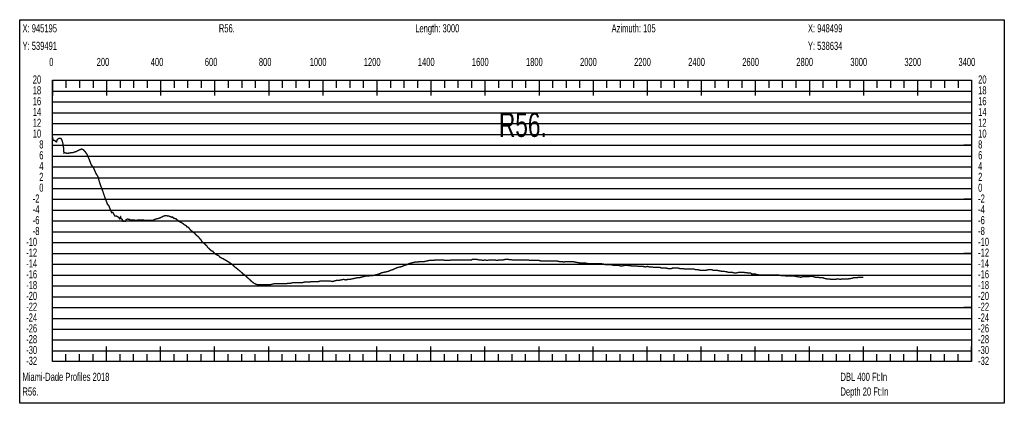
# Model space of a CAD drawing. Header units: inches. Extents: x 471865 to 538526, y 1054316 to 1102451.
# Tile 97 of 114: x 506787 to 510430, y 1094493 to 1095911. Entities that reach past the tile are written whole.
import ezdxf

# ---------------------------------------------------------------- set-up
doc = ezdxf.new("R2010")
doc.units = ezdxf.units.IN
doc.header["$MEASUREMENT"] = 0
for name, color, linetype in [('LABELS', 7, 'Continuous'), ('X_Gr1', 7, 'Continuous'), ('XSECTION', 7, 'Continuous')]:
    doc.layers.add(name, color=color, linetype=linetype)
doc.styles.get("Standard").update_dxf_attribs({"font": 'arial.ttf'})

msp = doc.modelspace()

# ---------------------------------------------------------------- linework, layer by layer
at = {"layer": 'X_Gr1', "color": 6, "linetype": 'Continuous', "lineweight": 18, "true_color": 0xff00ff, "transparency": 33554687, "const_width": 5}
msp.add_lwpolyline([(506908.6, 1095470.4), (506908.6, 1095470.4), (506908.9, 1095476.4), (506911, 1095465.9), (506915.1, 1095465.9), (506920.3, 1095461.3), (506923.8, 1095459.6), (506926.2, 1095468.7), (506932.3, 1095472.2), (506939.9, 1095473.2), (506944.4, 1095464.5), (506948.8, 1095447.3), (506950.6, 1095424.7), (506950.9, 1095418.2), (506954.4, 1095419.8), (506962.7, 1095417.2), (506970.1, 1095418.3), (506978.7, 1095419.9), (506983.7, 1095419.9), (506992.4, 1095422.8), (506996.8, 1095424), (507003.9, 1095428.2), (507011.2, 1095431.3), (507016.2, 1095433.2), (507023, 1095430.7), (507030.1, 1095422.8), (507036.7, 1095413.2), (507044.6, 1095394.8), (507051.7, 1095375.9), (507060.3, 1095364.3), (507068.6, 1095345.2), (507068.7, 1095345.1), (507068.8, 1095345.1), (507072.5, 1095337.9), (507077.2, 1095331), (507082.6, 1095310.6), (507088.6, 1095293.4), (507094.1, 1095279.5), (507101.2, 1095258.1), (507106.2, 1095244.8), (507112.3, 1095228.5), (507116.8, 1095224.3), (507122.7, 1095209.6), (507127.4, 1095198.6), (507131.8, 1095199.2), (507135.9, 1095192.2), (507139, 1095185.9), (507143.9, 1095186.3), (507148, 1095183.6), (507154.1, 1095180.7), (507156.6, 1095175.9), (507160.7, 1095182.1), (507162.4, 1095175.5), (507166.6, 1095173.5), (507169.4, 1095166.1), (507175.3, 1095166.8), (507178.5, 1095165.9), (507179.5, 1095168.1), (507181, 1095171.8), (507186.1, 1095174.3), (507191.2, 1095173.7), (507196.4, 1095171.4), (507200.5, 1095171.4), (507204.9, 1095171.4), (507211.9, 1095171.4), (507214.7, 1095169.4), (507219.6, 1095169.4), (507223.8, 1095171.4), (507227.9, 1095171.4), (507235.6, 1095171.4), (507238.3, 1095171.4), (507243.3, 1095171.4), (507250, 1095169.4), (507252.3, 1095169.4), (507259, 1095169.4), (507261.5, 1095169.4), (507266.4, 1095169.4), (507271.3, 1095169.4), (507275.7, 1095169.4), (507281.4, 1095169.4), (507283.4, 1095171.4), (507287.7, 1095173.4), (507294.6, 1095175.4), (507297.3, 1095175.4), (507302.6, 1095177.4), (507307.8, 1095179.4), (507312, 1095181.4), (507315.9, 1095183.4), (507320.3, 1095185.4), (507325.3, 1095187.4), (507330.3, 1095187.4), (507335.1, 1095185.4), (507339.8, 1095185.4), (507344.4, 1095183.4), (507348.8, 1095181.4), (507353.1, 1095181.4), (507357.6, 1095177.4), (507365.3, 1095175.4), (507367.8, 1095173.4), (507372.6, 1095169.4), (507377.2, 1095165.4), (507382, 1095163.4), (507389.4, 1095159.4), (507391.8, 1095157.4), (507396.7, 1095153.4), (507403.9, 1095149.4), (507406, 1095145.4), (507412.3, 1095143.4), (507414.8, 1095139.4), (507419.8, 1095133.4), (507424.9, 1095129.4), (507429.5, 1095125.4), (507435.7, 1095121.4), (507437.9, 1095117.4), (507442.6, 1095113.4), (507450.3, 1095107.4), (507452.3, 1095103.4), (507458.1, 1095097.4), (507460.2, 1095093.4), (507464.3, 1095087.4), (507468.4, 1095085.4), (507472.8, 1095081.4), (507479.8, 1095075.4), (507481.5, 1095071.4), (507485.3, 1095067.4), (507490.1, 1095063.4), (507495.3, 1095057.4), (507501.8, 1095055.4), (507504, 1095051.4), (507508.9, 1095047.4), (507513.9, 1095043.4), (507518.5, 1095041.4), (507525.5, 1095037.4), (507528, 1095033.4), (507532.4, 1095031.4), (507536.5, 1095029.4), (507540.8, 1095027.4), (507545.8, 1095024.4), (507550.8, 1095021.4), (507556, 1095018.2), (507561.2, 1095014.9), (507566.4, 1095011.5), (507572.8, 1095007.4), (507580.8, 1094999.4), (507588.2, 1094993.4), (507595.7, 1094987.4), (507603.5, 1094981.4), (507611.6, 1094973.4), (507619.9, 1094967.4), (507628.6, 1094959.4), (507637.4, 1094951.4), (507645.9, 1094943.4), (507653.8, 1094937.4), (507661.5, 1094933.4), (507669.4, 1094931.4), (507677.7, 1094931.4), (507686.6, 1094931.4), (507695.9, 1094931.4), (507704.9, 1094931.4), (507712.9, 1094931.4), (507720.5, 1094933.4), (507728.7, 1094935.4), (507737.8, 1094935.4), (507747.6, 1094935.4), (507757.1, 1094935.4), (507765.6, 1094935.4), (507773.4, 1094935.4), (507781.4, 1094937.4), (507790.2, 1094937.4), (507799, 1094939.4), (507807.3, 1094939.4), (507815.5, 1094939.4), (507823.9, 1094939.4), (507832.4, 1094939.4), (507841, 1094941.4), (507849.8, 1094941.4), (507858.7, 1094941.4), (507867.5, 1094943.4), (507876.1, 1094943.4), (507884.5, 1094943.4), (507892.4, 1094943.4), (507900.2, 1094945.4), (507908.1, 1094945.4), (507916.9, 1094945.4), (507926.3, 1094945.4), (507935.5, 1094945.4), (507943.8, 1094943.4), (507951.1, 1094945.4), (507958.2, 1094947.4), (507966.4, 1094947.4), (507975.8, 1094949.4), (507985.3, 1094951.4), (507993.9, 1094949.4), (508001.4, 1094951.4), (508009.2, 1094951.4), (508017.8, 1094953.4), (508026.6, 1094955.4), (508035.3, 1094957.4), (508043.4, 1094957.4), (508050.9, 1094959.4), (508058.3, 1094961.4), (508066.2, 1094963.4), (508075, 1094963.4), (508084.4, 1094965.4), (508093.5, 1094965.4), (508101.7, 1094967.4), (508109.2, 1094969.4), (508116.7, 1094971.4), (508124.9, 1094975.4), (508133.9, 1094977.4), (508143.1, 1094979.4), (508151.8, 1094981.4), (508159.9, 1094985.4), (508168, 1094987.4), (508176.4, 1094991.4), (508185.1, 1094995.4), (508194.1, 1094997.4), (508203, 1094999.4), (508211, 1095003.4), (508218.6, 1095005.4), (508226.2, 1095009.4), (508233.9, 1095011.4), (508241.7, 1095013.4), (508250.1, 1095015.4), (508259, 1095015.4), (508267.7, 1095017.4), (508276.1, 1095017.4), (508284.6, 1095017.4), (508293.2, 1095019.4), (508302, 1095021.4), (508318, 1095021.4), (508325.5, 1095023.4), (508334.1, 1095023.4), (508343.1, 1095023.4), (508355.9, 1095023.4), (508360, 1095021.4), (508367.9, 1095021.4), (508375.8, 1095021.4), (508384.3, 1095023.4), (508393, 1095023.4), (508401.2, 1095023.4), (508408.3, 1095023.4), (508415.2, 1095023.4), (508423.2, 1095023.4), (508432.1, 1095023.4), (508441, 1095023.4), (508448.8, 1095023.4), (508458.8, 1095023.4), (508462.2, 1095025.4), (508469.5, 1095025.4), (508477.7, 1095025.4), (508486.5, 1095023.4), (508495.1, 1095023.4), (508502.6, 1095021.4), (508509.1, 1095023.4), (508516.3, 1095021.4), (508525, 1095023.4), (508535, 1095023.4), (508544.9, 1095023.4), (508553.4, 1095021.4), (508560.8, 1095023.4), (508568, 1095023.4), (508575.7, 1095023.4), (508584.2, 1095025.4), (508592.8, 1095025.4), (508599.3, 1095024.6), (508605.7, 1095023.9), (508609.9, 1095023.4), (508618.7, 1095023.4), (508627.1, 1095023.4), (508634.6, 1095023.4), (508642, 1095023.4), (508650.1, 1095023.4), (508658.8, 1095023.4), (508667.6, 1095023.4), (508676, 1095021.4), (508684.2, 1095021.4), (508692.3, 1095021.4), (508700.5, 1095021.4), (508708.5, 1095021.4), (508716.3, 1095019.4), (508724.4, 1095019.4), (508732.5, 1095019.4), (508740.6, 1095019.4), (508748.7, 1095019.4), (508757, 1095019.4), (508765.6, 1095019.4), (508774.5, 1095019.4), (508783.4, 1095017.4), (508792, 1095017.4), (508799.7, 1095015.4), (508806.9, 1095017.4), (508814.7, 1095017.4), (508823.5, 1095017.4), (508832.8, 1095017.4), (508841.4, 1095015.4), (508847.8, 1095014.2), (508854.3, 1095013.1), (508860.7, 1095011.9), (508863.8, 1095011.4), (508872.3, 1095011.4), (508881.8, 1095011.4), (508891.4, 1095009.4), (508899.9, 1095009.4), (508906.9, 1095009.4), (508913.5, 1095009.4), (508920.6, 1095009.4), (508928.6, 1095009.4), (508937.6, 1095009.4), (508950.4, 1095007.4), (508954.2, 1095005.4), (508960.7, 1095005.4), (508967.6, 1095005.4), (508976.1, 1095005.4), (508985.6, 1095003.4), (508994.5, 1095003.4), (509002.1, 1095003.4), (509009.5, 1095001.4), (509017.5, 1095001.4), (509026, 1095003.4), (509034.7, 1095003.4), (509050.2, 1095001.4), (509058.7, 1095001.4), (509068.1, 1095001.4), (509077.4, 1094999.4), (509085.7, 1094999.4), (509093.6, 1094999.4), (509101.5, 1094997.4), (509109.6, 1094999.4), (509118.1, 1094997.4), (509126.6, 1094997.4), (509135.1, 1094995.4), (509143.8, 1094995.4), (509156.8, 1094995.4), (509161.3, 1094993.4), (509170, 1094993.4), (509178.4, 1094993.4), (509186.4, 1094991.4), (509198.5, 1094991.4), (509202.8, 1094993.4), (509211.1, 1094993.4), (509223.8, 1094993.4), (509228.3, 1094991.4), (509241.6, 1094991.4), (509246, 1094989.4), (509253.8, 1094989.4), (509261.2, 1094989.4), (509269, 1094989.4), (509282.6, 1094989.4), (509287.5, 1094987.4), (509296.3, 1094987.4), (509304, 1094985.4), (509311.6, 1094985.4), (509323.8, 1094985.4), (509328.1, 1094985.4), (509336.2, 1094987.4), (509347.8, 1094987.4), (509351.8, 1094985.4), (509364.2, 1094985.4), (509384.4, 1094981.4), (509391.3, 1094981.4), (509403.7, 1094979.4), (509408.4, 1094977.4), (509416.8, 1094977.4), (509423.6, 1094977.4), (509430.7, 1094975.4), (509438.6, 1094975.4), (509447, 1094977.4), (509455.2, 1094977.4), (509463.4, 1094977.4), (509482.1, 1094975.4), (509490.8, 1094975.4), (509495.6, 1094971.4), (509508.9, 1094971.4), (509512.8, 1094969.4), (509526.7, 1094967.4), (509535.5, 1094967.4), (509550, 1094967.4), (509554.7, 1094967.4), (509562.8, 1094967.4), (509570.3, 1094967.4), (509578, 1094967.4), (509590.8, 1094967.4), (509595.4, 1094967.4), (509604.8, 1094965.4), (509617.9, 1094965.4), (509621.6, 1094963.4), (509632.2, 1094963.4), (509636, 1094963.4), (509644.5, 1094963.4), (509654.2, 1094963.4), (509664.1, 1094961.4), (509677.4, 1094959.4), (509684.6, 1094961.4), (509687.9, 1094961.4), (509699.8, 1094961.4), (509704.4, 1094961.4), (509718.3, 1094963.4), (509722.7, 1094961.4), (509730.6, 1094959.4), (509742.7, 1094959.4), (509746.9, 1094957.4), (509759.4, 1094957.4), (509763.5, 1094955.4), (509771.9, 1094953.4), (509780.8, 1094953.4), (509789.3, 1094951.4), (509800.8, 1094951.4), (509804.4, 1094951.4), (509811.8, 1094953.4), (509824.8, 1094951.4), (509829.2, 1094953.4), (509841.6, 1094953.4), (509845.4, 1094953.4), (509853.3, 1094953.4), (509866.8, 1094955.4), (509871.5, 1094957.4), (509884.4, 1094957.4), (509892.1, 1094959.4), (509895.9, 1094959.4), (509908, 1094959.4), (509908.6, 1094959.4)], dxfattribs=at)
at = {"layer": 'XSECTION', "color": 18, "linetype": 'Continuous', "true_color": 0x000000}
for points in [[(506787.4, 1095911.4), (510429.8, 1095911.4), (510429.8, 1094493.4), (506787.4, 1094493.4), (506787.4, 1095911.4)], [(506908.6, 1095687.4), (510308.6, 1095687.4), (510308.6, 1094647.4), (506908.6, 1094647.4), (506908.6, 1095687.4)], [(506908.6, 1095687.4), (506908.6, 1095631)], [(506908.6, 1095687.4), (506908.6, 1095631)], [(506908.6, 1095687.4), (506908.6, 1095659.4)], [(506908.6, 1095687.4), (506908.6, 1095659.4)], [(506958.6, 1095687.4), (506958.6, 1095659.4)], [(507008.6, 1095687.4), (507008.6, 1095659.4)], [(507058.6, 1095687.4), (507058.6, 1095659.4)], [(507108.6, 1095687.4), (507108.6, 1095631)], [(507108.6, 1095687.4), (507108.6, 1095659.4)], [(507158.6, 1095687.4), (507158.6, 1095659.4)], [(507208.6, 1095687.4), (507208.6, 1095659.4)], [(507258.6, 1095687.4), (507258.6, 1095659.4)], [(507308.6, 1095687.4), (507308.6, 1095631)], [(507308.6, 1095687.4), (507308.6, 1095659.4)], [(507358.6, 1095687.4), (507358.6, 1095659.4)], [(507408.6, 1095687.4), (507408.6, 1095659.4)], [(507458.6, 1095687.4), (507458.6, 1095659.4)], [(507508.6, 1095687.4), (507508.6, 1095631)], [(507508.6, 1095687.4), (507508.6, 1095659.4)], [(507558.6, 1095687.4), (507558.6, 1095659.4)], [(507608.6, 1095687.4), (507608.6, 1095659.4)], [(507658.6, 1095687.4), (507658.6, 1095659.4)], [(507708.6, 1095687.4), (507708.6, 1095631)], [(507708.6, 1095687.4), (507708.6, 1095659.4)], [(507758.6, 1095687.4), (507758.6, 1095659.4)], [(507808.6, 1095687.4), (507808.6, 1095659.4)], [(507858.6, 1095687.4), (507858.6, 1095659.4)], [(507908.6, 1095687.4), (507908.6, 1095631)], [(507908.6, 1095687.4), (507908.6, 1095659.4)], [(507958.6, 1095687.4), (507958.6, 1095659.4)], [(508008.6, 1095687.4), (508008.6, 1095659.4)], [(508058.6, 1095687.4), (508058.6, 1095659.4)], [(508108.6, 1095687.4), (508108.6, 1095631)], [(508108.6, 1095687.4), (508108.6, 1095659.4)], [(508158.6, 1095687.4), (508158.6, 1095659.4)], [(508208.6, 1095687.4), (508208.6, 1095659.4)], [(508258.6, 1095687.4), (508258.6, 1095659.4)], [(508308.6, 1095687.4), (508308.6, 1095631)], [(508308.6, 1095687.4), (508308.6, 1095659.4)], [(508358.6, 1095687.4), (508358.6, 1095659.4)], [(508408.6, 1095687.4), (508408.6, 1095659.4)], [(508458.6, 1095687.4), (508458.6, 1095659.4)], [(508508.6, 1095687.4), (508508.6, 1095631)], [(508508.6, 1095687.4), (508508.6, 1095659.4)], [(508558.6, 1095687.4), (508558.6, 1095659.4)], [(508608.6, 1095687.4), (508608.6, 1095659.4)], [(508658.6, 1095687.4), (508658.6, 1095659.4)], [(508708.6, 1095687.4), (508708.6, 1095631)], [(508708.6, 1095687.4), (508708.6, 1095659.4)], [(508758.6, 1095687.4), (508758.6, 1095659.4)], [(508808.6, 1095687.4), (508808.6, 1095659.4)], [(508858.6, 1095687.4), (508858.6, 1095659.4)], [(508908.6, 1095687.4), (508908.6, 1095631)], [(508908.6, 1095687.4), (508908.6, 1095659.4)], [(508958.6, 1095687.4), (508958.6, 1095659.4)], [(509008.6, 1095687.4), (509008.6, 1095659.4)], [(509058.6, 1095687.4), (509058.6, 1095659.4)], [(509108.6, 1095687.4), (509108.6, 1095631)], [(509108.6, 1095687.4), (509108.6, 1095659.4)], [(509158.6, 1095687.4), (509158.6, 1095659.4)], [(509208.6, 1095687.4), (509208.6, 1095659.4)], [(509258.6, 1095687.4), (509258.6, 1095659.4)], [(509308.6, 1095687.4), (509308.6, 1095631)], [(509308.6, 1095687.4), (509308.6, 1095659.4)], [(509358.6, 1095687.4), (509358.6, 1095659.4)], [(509408.6, 1095687.4), (509408.6, 1095659.4)], [(509458.6, 1095687.4), (509458.6, 1095659.4)], [(509508.6, 1095687.4), (509508.6, 1095631)], [(509508.6, 1095687.4), (509508.6, 1095659.4)], [(509558.6, 1095687.4), (509558.6, 1095659.4)], [(509608.6, 1095687.4), (509608.6, 1095659.4)], [(509658.6, 1095687.4), (509658.6, 1095659.4)], [(509708.6, 1095687.4), (509708.6, 1095631)], [(509708.6, 1095687.4), (509708.6, 1095659.4)], [(509758.6, 1095687.4), (509758.6, 1095659.4)], [(509808.6, 1095687.4), (509808.6, 1095659.4)], [(509858.6, 1095687.4), (509858.6, 1095659.4)], [(509908.6, 1095687.4), (509908.6, 1095631)], [(509908.6, 1095687.4), (509908.6, 1095659.4)], [(509958.6, 1095687.4), (509958.6, 1095659.4)], [(510008.6, 1095687.4), (510008.6, 1095659.4)], [(510058.6, 1095687.4), (510058.6, 1095659.4)], [(510108.6, 1095687.4), (510108.6, 1095631)], [(510108.6, 1095687.4), (510108.6, 1095659.4)], [(510158.6, 1095687.4), (510158.6, 1095659.4)], [(510208.6, 1095687.4), (510208.6, 1095659.4)], [(510258.6, 1095687.4), (510258.6, 1095659.4)], [(510308.6, 1095687.4), (510308.6, 1095631)], [(510308.6, 1095687.4), (510308.6, 1095659.4)], [(506908.6, 1095447.4), (506936.6, 1095447.4)], [(510308.6, 1095447.4), (510280.6, 1095447.4)], [(506908.6, 1095247.4), (506936.6, 1095247.4)], [(510308.6, 1095247.4), (510280.6, 1095247.4)], [(506908.6, 1095047.4), (506936.6, 1095047.4)], [(510308.6, 1095047.4), (510280.6, 1095047.4)], [(506908.6, 1094847.4), (506936.6, 1094847.4)], [(510308.6, 1094847.4), (510280.6, 1094847.4)], [(506908.6, 1094647.4), (506908.6, 1094703.8)], [(506908.6, 1094647.4), (506908.6, 1094703.8)], [(507108.6, 1094647.4), (507108.6, 1094703.8)], [(507308.6, 1094647.4), (507308.6, 1094703.8)], [(507508.6, 1094647.4), (507508.6, 1094703.8)], [(507708.6, 1094647.4), (507708.6, 1094703.8)], [(507908.6, 1094647.4), (507908.6, 1094703.8)], [(508108.6, 1094647.4), (508108.6, 1094703.8)], [(508308.6, 1094647.4), (508308.6, 1094703.8)], [(508508.6, 1094647.4), (508508.6, 1094703.8)], [(508708.6, 1094647.4), (508708.6, 1094703.8)], [(508908.6, 1094647.4), (508908.6, 1094703.8)], [(509108.6, 1094647.4), (509108.6, 1094703.8)], [(509308.6, 1094647.4), (509308.6, 1094703.8)], [(509508.6, 1094647.4), (509508.6, 1094703.8)], [(509708.6, 1094647.4), (509708.6, 1094703.8)], [(509908.6, 1094647.4), (509908.6, 1094703.8)], [(510108.6, 1094647.4), (510108.6, 1094703.8)], [(510308.6, 1094647.4), (510308.6, 1094703.8)], [(506908.6, 1094647.4), (506908.6, 1094675.4)], [(506908.6, 1094647.4), (506908.6, 1094675.4)], [(506958.6, 1094647.4), (506958.6, 1094675.4)], [(507008.6, 1094647.4), (507008.6, 1094675.4)], [(507058.6, 1094647.4), (507058.6, 1094675.4)], [(507108.6, 1094647.4), (507108.6, 1094675.4)], [(507158.6, 1094647.4), (507158.6, 1094675.4)], [(507208.6, 1094647.4), (507208.6, 1094675.4)], [(507258.6, 1094647.4), (507258.6, 1094675.4)], [(507308.6, 1094647.4), (507308.6, 1094675.4)], [(507358.6, 1094647.4), (507358.6, 1094675.4)], [(507408.6, 1094647.4), (507408.6, 1094675.4)], [(507458.6, 1094647.4), (507458.6, 1094675.4)], [(507508.6, 1094647.4), (507508.6, 1094675.4)], [(507558.6, 1094647.4), (507558.6, 1094675.4)], [(507608.6, 1094647.4), (507608.6, 1094675.4)], [(507658.6, 1094647.4), (507658.6, 1094675.4)], [(507708.6, 1094647.4), (507708.6, 1094675.4)], [(507758.6, 1094647.4), (507758.6, 1094675.4)], [(507808.6, 1094647.4), (507808.6, 1094675.4)], [(507858.6, 1094647.4), (507858.6, 1094675.4)], [(507908.6, 1094647.4), (507908.6, 1094675.4)], [(507958.6, 1094647.4), (507958.6, 1094675.4)], [(508008.6, 1094647.4), (508008.6, 1094675.4)], [(508058.6, 1094647.4), (508058.6, 1094675.4)], [(508108.6, 1094647.4), (508108.6, 1094675.4)], [(508158.6, 1094647.4), (508158.6, 1094675.4)], [(508208.6, 1094647.4), (508208.6, 1094675.4)], [(508258.6, 1094647.4), (508258.6, 1094675.4)], [(508308.6, 1094647.4), (508308.6, 1094675.4)], [(508358.6, 1094647.4), (508358.6, 1094675.4)], [(508408.6, 1094647.4), (508408.6, 1094675.4)], [(508458.6, 1094647.4), (508458.6, 1094675.4)], [(508508.6, 1094647.4), (508508.6, 1094675.4)], [(508558.6, 1094647.4), (508558.6, 1094675.4)], [(508608.6, 1094647.4), (508608.6, 1094675.4)], [(508658.6, 1094647.4), (508658.6, 1094675.4)], [(508708.6, 1094647.4), (508708.6, 1094675.4)], [(508758.6, 1094647.4), (508758.6, 1094675.4)], [(508808.6, 1094647.4), (508808.6, 1094675.4)], [(508858.6, 1094647.4), (508858.6, 1094675.4)], [(508908.6, 1094647.4), (508908.6, 1094675.4)], [(508958.6, 1094647.4), (508958.6, 1094675.4)], [(509008.6, 1094647.4), (509008.6, 1094675.4)], [(509058.6, 1094647.4), (509058.6, 1094675.4)], [(509108.6, 1094647.4), (509108.6, 1094675.4)], [(509158.6, 1094647.4), (509158.6, 1094675.4)], [(509208.6, 1094647.4), (509208.6, 1094675.4)], [(509258.6, 1094647.4), (509258.6, 1094675.4)], [(509308.6, 1094647.4), (509308.6, 1094675.4)], [(509358.6, 1094647.4), (509358.6, 1094675.4)], [(509408.6, 1094647.4), (509408.6, 1094675.4)], [(509458.6, 1094647.4), (509458.6, 1094675.4)], [(509508.6, 1094647.4), (509508.6, 1094675.4)], [(509558.6, 1094647.4), (509558.6, 1094675.4)], [(509608.6, 1094647.4), (509608.6, 1094675.4)], [(509658.6, 1094647.4), (509658.6, 1094675.4)], [(509708.6, 1094647.4), (509708.6, 1094675.4)], [(509758.6, 1094647.4), (509758.6, 1094675.4)], [(509808.6, 1094647.4), (509808.6, 1094675.4)], [(509858.6, 1094647.4), (509858.6, 1094675.4)], [(509908.6, 1094647.4), (509908.6, 1094675.4)], [(509958.6, 1094647.4), (509958.6, 1094675.4)], [(510008.6, 1094647.4), (510008.6, 1094675.4)], [(510058.6, 1094647.4), (510058.6, 1094675.4)], [(510108.6, 1094647.4), (510108.6, 1094675.4)], [(510158.6, 1094647.4), (510158.6, 1094675.4)], [(510208.6, 1094647.4), (510208.6, 1094675.4)], [(510258.6, 1094647.4), (510258.6, 1094675.4)], [(510308.6, 1094647.4), (510308.6, 1094675.4)]]:
    msp.add_lwpolyline(points, dxfattribs=at)
at = {"layer": 'XSECTION', "color": 18, "true_color": 0x000000}
for points in [[(506908.6, 1095647.4), (510308.6, 1095647.4)], [(506908.6, 1095607.4), (510308.6, 1095607.4)], [(506908.6, 1095567.4), (510308.6, 1095567.4)], [(506908.6, 1095527.4), (510308.6, 1095527.4)], [(506908.6, 1095487.4), (510308.6, 1095487.4)], [(506908.6, 1095447.4), (510308.6, 1095447.4)], [(506908.6, 1095407.4), (510308.6, 1095407.4)], [(506908.6, 1095367.4), (510308.6, 1095367.4)], [(506908.6, 1095327.4), (510308.6, 1095327.4)], [(506908.6, 1095287.4), (510308.6, 1095287.4)], [(506908.6, 1095247.4), (510308.6, 1095247.4)], [(506908.6, 1095207.4), (510308.6, 1095207.4)], [(506908.6, 1095167.4), (510308.6, 1095167.4)], [(506908.6, 1095127.4), (510308.6, 1095127.4)], [(506908.6, 1095087.4), (510308.6, 1095087.4)], [(506908.6, 1095047.4), (510308.6, 1095047.4)], [(506908.6, 1095007.4), (510308.6, 1095007.4)], [(506908.6, 1094967.4), (510308.6, 1094967.4)], [(506908.6, 1094927.4), (510308.6, 1094927.4)], [(506908.6, 1094887.4), (510308.6, 1094887.4)], [(506908.6, 1094847.4), (510308.6, 1094847.4)], [(506908.6, 1094807.4), (510308.6, 1094807.4)], [(506908.6, 1094767.4), (510308.6, 1094767.4)], [(506908.6, 1094727.4), (510308.6, 1094727.4)], [(506908.6, 1094687.4), (510308.6, 1094687.4)]]:
    msp.add_lwpolyline(points, dxfattribs=at)

# ---------------------------------------------------------------- texts
at = {"layer": 'LABELS', "color": 18, "true_color": 0x000000, "width": 0.666667}
for s, height, p in [('X: 945195', 30, (506797.8, 1095864.6)), ('R56.', 30, (507524.2, 1095864.6)), ('Length: 3000', 30, (508250.6, 1095864.6)), ('Azimuth: 105', 30, (508977, 1095864.6)), ('X: 948499', 30, (509703.4, 1095864.6)), ('Y: 539491', 30, (506797.8, 1095799.8)), ('Y: 538634', 30, (509703.4, 1095799.8)), ('0', 30, (506896.6, 1095740.2)), ('0', 30, (506896.6, 1095740.2)), ('200', 30, (507072.2, 1095740.2)), ('400', 30, (507272.2, 1095740.2)), ('600', 30, (507472.2, 1095740.2)), ('800', 30, (507672.2, 1095740.2)), ('1000', 30, (507860.2, 1095740.2)), ('1200', 30, (508060.2, 1095740.2)), ('1400', 30, (508260.2, 1095740.2)), ('1600', 30, (508460.2, 1095740.2)), ('1800', 30, (508660.2, 1095740.2)), ('2000', 30, (508860.2, 1095740.2)), ('2200', 30, (509060.2, 1095740.2)), ('2400', 30, (509260.2, 1095740.2)), ('2600', 30, (509460.2, 1095740.2)), ('2800', 30, (509660.2, 1095740.2)), ('3000', 30, (509860.2, 1095740.2)), ('3200', 30, (510060.2, 1095740.2)), ('3400', 30, (510260.2, 1095740.2)), ('20', 30, (506835.8, 1095675.4)), ('20', 30, (510333, 1095675.4)), ('18', 30, (506835.8, 1095635.4)), ('18', 30, (510333, 1095635.4)), ('16', 30, (506835.8, 1095595.4)), ('16', 30, (510333, 1095595.4)), ('14', 30, (506835.8, 1095555.4)), ('R56.', 90, (508560.2, 1095478.2)), ('14', 30, (510333, 1095555.4)), ('12', 30, (506835.8, 1095515.4)), ('12', 30, (510333, 1095515.4)), ('10', 30, (506835.8, 1095475.4)), ('10', 30, (510333, 1095475.4)), ('8', 30, (506859.8, 1095435.4)), ('8', 30, (510333, 1095435.4)), ('6', 30, (506859.8, 1095395.4)), ('6', 30, (510333, 1095395.4)), ('4', 30, (506859.8, 1095355.4)), ('4', 30, (510333, 1095355.4)), ('2', 30, (506859.8, 1095315.4)), ('2', 30, (510333, 1095315.4)), ('0', 30, (506859.8, 1095275.4)), ('0', 30, (510333, 1095275.4)), ('-2', 30, (506835.8, 1095235.4)), ('-2', 30, (510333, 1095235.4)), ('-4', 30, (506835.8, 1095195.4)), ('-4', 30, (510333, 1095195.4)), ('-6', 30, (506835.8, 1095155.4)), ('-6', 30, (510333, 1095155.4)), ('-8', 30, (506835.8, 1095115.4)), ('-8', 30, (510333, 1095115.4)), ('-10', 30, (506811.4, 1095075.4)), ('-10', 30, (510333, 1095075.4)), ('-12', 30, (506811.4, 1095035.4)), ('-12', 30, (510333, 1095035.4)), ('-14', 30, (506811.4, 1094995.4)), ('-14', 30, (510333, 1094995.4)), ('-16', 30, (506811.4, 1094955.4)), ('-16', 30, (510333, 1094955.4)), ('-18', 30, (506811.4, 1094915.4)), ('-18', 30, (510333, 1094915.4)), ('-20', 30, (506811.4, 1094875.4)), ('-20', 30, (510333, 1094875.4)), ('-22', 30, (506811.4, 1094835.4)), ('-22', 30, (510333, 1094835.4)), ('-24', 30, (506811.4, 1094795.4)), ('-24', 30, (510333, 1094795.4)), ('-26', 30, (506811.4, 1094755.4)), ('-26', 30, (510333, 1094755.4)), ('-28', 30, (506811.4, 1094715.4)), ('-28', 30, (510333, 1094715.4)), ('-30', 30, (506811.4, 1094675.4)), ('-30', 30, (510333, 1094675.4)), ('-32', 30, (506811.4, 1094635.4)), ('-32', 30, (510333, 1094635.4)), ('Miami-Dade Profiles 2018', 30, (506797.8, 1094576.2)), ('DBL 400 Ft:In', 30, (509823.8, 1094576.2)), ('R56.', 30, (506797.8, 1094521.8)), ('Depth 20 Ft:In', 30, (509823.8, 1094521.8))]:
    msp.add_text(s, height=height, dxfattribs=at).set_placement(p)

doc.saveas('drawing.dxf')
